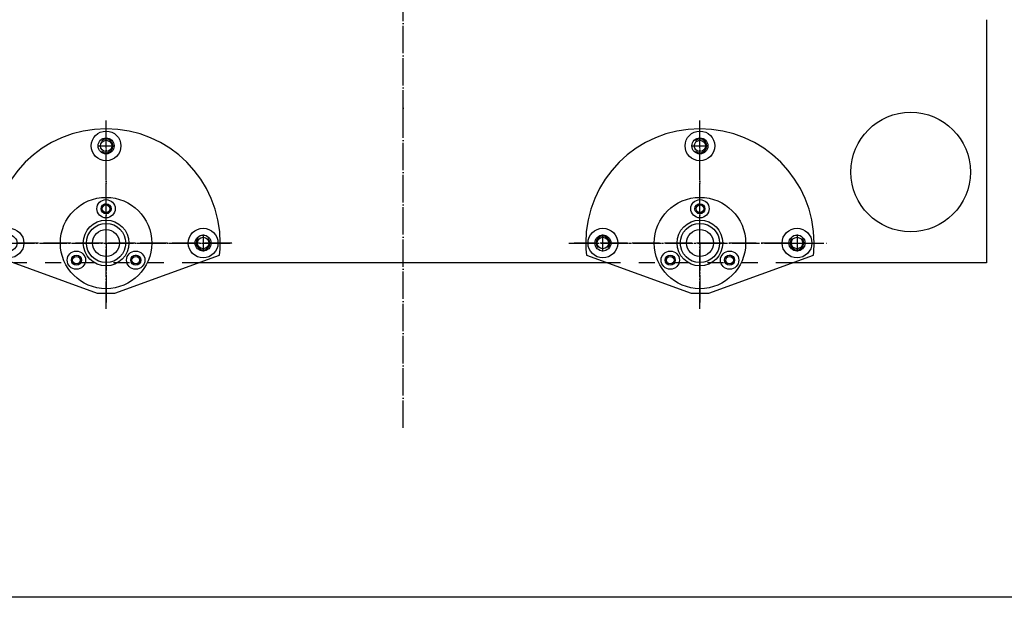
# Model space of a CAD drawing. Extents: x -1765 to 4890, y -3481 to 1222.
# Tile 90 of 98: x 4114 to 4545, y -2170 to -1917. Entities that reach past the tile are written whole.
import ezdxf

# ---------------------------------------------------------------- set-up
doc = ezdxf.new("R2010")
doc.units = 0
doc.linetypes.add('DASHED', pattern=[15, 7, -8])
doc.linetypes.add('DOT_CENTER', pattern=[14, 12, -1, 0, -1])
doc.layers.add('1', color=7, linetype='CONTINUOUS')

# ---------------------------------------------------------------- blocks, each defined once
blk = doc.blocks.new('TEXT__271', base_point=(-2000, -2800))
at = {"layer": '1', "color": 1, "linetype": 'CONTINUOUS'}
blk.add_line((4800, -2170), (400, -2170), dxfattribs=at)
blk = doc.blocks.new('PIN__440', base_point=(4392.06, -2034.88))
at = {"layer": '1', "color": 4, "linetype": 'CONTINUOUS'}
for centre, radius in [((4412.06, -2014.88), 20), ((4412.06, -1999.88), 4), ((4412.06, -1999.88), 2.2), ((4412.06, -2014.88), 10), ((4412.06, -2014.88), 8.6), ((4412.06, -2014.88), 5.9), ((4399.07, -2022.38), 4), ((4399.07, -2022.38), 2.2), ((4425.05, -2022.38), 4), ((4425.05, -2022.38), 2.2)]:
    blk.add_circle(centre, radius, dxfattribs=at)
blk = doc.blocks.new('FV__441', base_point=(4412.06, -2014.88))
at = {"layer": '1', "color": 6, "linetype": 'DOT_CENTER'}
for p, q in [((4412.06, -2014.88), (4412.06, -1962.23)), ((4354.69, -2014.88), (4412.06, -2014.88)), ((4412.06, -2014.88), (4467.7, -2014.88)), ((4412.06, -2014.88), (4412.06, -2041.02))]:
    blk.add_line(p, q, dxfattribs=at)
at = {"layer": '1', "color": 6, "linetype": 'CONTINUOUS'}
for p, q in [((4362.35, -2020.2), (4408.18, -2036.88)), ((4415.94, -2036.88), (4461.78, -2020.2)), ((4408.18, -2036.88), (4415.94, -2036.88))]:
    blk.add_line(p, q, dxfattribs=at)
for centre, radius in [((4412.06, -1972.38), 6.5), ((4412.06, -1972.38), 3.5), ((4412.06, -1999.88), 1.65), ((4369.56, -2014.88), 6.5), ((4412.06, -2014.88), 10), ((4454.56, -2014.88), 6.5), ((4369.56, -2014.88), 3.5), ((4454.56, -2014.88), 3.5), ((4399.07, -2022.38), 1.65), ((4425.05, -2022.38), 1.65)]:
    blk.add_circle(centre, radius, dxfattribs=at)
for centre, radius, start, end in [((4412.06, -2014.88), 50, 90, 180), ((4412.06, -2014.88), 50, 0, 90), ((4412.06, -1999.88), 2, -157.6264, 90), ((4412.06, -1999.88), 2, 90, 118.7656), ((4412.06, -2014.88), 50, 180, -173.8961), ((4412.06, -2014.88), 50, -6.1039, 0), ((4399.07, -2022.38), 2, 139.5052, -90), ((4399.07, -2022.38), 2, -90, 59.2551), ((4425.05, -2022.38), 2, -90, 95.2637), ((4425.05, -2022.38), 2, -176.1751, -90)]:
    blk.add_arc(centre, radius, start, end, dxfattribs=at)
at = {"layer": '1'}
blk.add_blockref('PIN__440', (4392.06, -2034.88), dxfattribs=at)
blk = doc.blocks.new('PIN__442', base_point=(4132.06, -2034.88))
at = {"layer": '1', "color": 4, "linetype": 'CONTINUOUS'}
for centre, radius in [((4152.06, -2014.88), 20), ((4152.06, -1999.88), 4), ((4152.06, -1999.88), 2.2), ((4152.06, -2014.88), 10), ((4152.06, -2014.88), 8.6), ((4152.06, -2014.88), 5.9), ((4139.07, -2022.38), 4), ((4139.07, -2022.38), 2.2), ((4165.05, -2022.38), 4), ((4165.05, -2022.38), 2.2)]:
    blk.add_circle(centre, radius, dxfattribs=at)
blk = doc.blocks.new('FV__443', base_point=(4152.06, -2014.88))
at = {"layer": '1', "color": 6, "linetype": 'DOT_CENTER'}
for p, q in [((4152.06, -2014.88), (4152.06, -1962.23)), ((4094.69, -2014.88), (4152.06, -2014.88)), ((4152.06, -2014.88), (4152.06, -2041.02)), ((4152.06, -2014.88), (4207.7, -2014.88))]:
    blk.add_line(p, q, dxfattribs=at)
at = {"layer": '1', "color": 6, "linetype": 'CONTINUOUS'}
for p, q in [((4102.35, -2020.2), (4148.18, -2036.88)), ((4155.94, -2036.88), (4201.78, -2020.2)), ((4148.18, -2036.88), (4155.94, -2036.88))]:
    blk.add_line(p, q, dxfattribs=at)
for centre, radius in [((4152.06, -1972.38), 6.5), ((4152.06, -1972.38), 3.5), ((4152.06, -1999.88), 1.65), ((4109.56, -2014.88), 6.5), ((4152.06, -2014.88), 10), ((4194.56, -2014.88), 6.5), ((4109.56, -2014.88), 3.5), ((4194.56, -2014.88), 3.5), ((4139.07, -2022.38), 1.65), ((4165.05, -2022.38), 1.65)]:
    blk.add_circle(centre, radius, dxfattribs=at)
for centre, radius, start, end in [((4152.06, -2014.88), 50, 90, 180), ((4152.06, -2014.88), 50, 0, 90), ((4152.06, -1999.88), 2, -157.6264, 90), ((4152.06, -1999.88), 2, 90, 118.7656), ((4152.06, -2014.88), 50, 180, -173.8961), ((4152.06, -2014.88), 50, -6.1039, 0), ((4139.07, -2022.38), 2, 139.5052, -90), ((4139.07, -2022.38), 2, -90, 59.2551), ((4165.05, -2022.38), 2, -90, 95.2637), ((4165.05, -2022.38), 2, -176.1751, -90)]:
    blk.add_arc(centre, radius, start, end, dxfattribs=at)
at = {"layer": '1'}
blk.add_blockref('PIN__442', (4132.06, -2034.88), dxfattribs=at)
blk = doc.blocks.new('HEADPLATE_EG__446', base_point=(3734.3, -2091.02))
at = {"layer": '1', "color": 1, "linetype": 'DOT_CENTER'}
for p, q in [((4282.06, -1960), (4282.06, -1483.75)), ((4282.06, -2095.77), (4282.06, -1953.19)), ((4152.06, -2043.77), (4152.06, -1961.14)), ((4412.06, -2043.77), (4412.06, -1961.14)), ((4148.31, -1972.38), (4155.81, -1972.38)), ((4408.31, -1972.38), (4415.81, -1972.38)), ((4194.56, -2011.13), (4194.56, -2018.63)), ((4369.56, -2018.63), (4369.56, -2011.13)), ((4454.56, -2011.13), (4454.56, -2018.63)), ((4207.12, -2014.88), (4113.31, -2014.88)), ((4450.81, -2014.88), (4357, -2014.88)), ((4450.81, -2014.88), (4465.52, -2014.88))]:
    blk.add_line(p, q, dxfattribs=at)
at = {"layer": '1', "color": 7, "linetype": 'CONTINUOUS'}
for p, q in [((4537.59, -1917.1), (4537.59, -2023.63)), ((4371.78, -2023.63), (4192.34, -2023.63)), ((4537.59, -2023.63), (4452.34, -2023.63))]:
    blk.add_line(p, q, dxfattribs=at)
at = {"layer": '1', "color": 7, "linetype": 'DASHED'}
for p, q in [((4192.34, -2023.63), (4111.78, -2023.63)), ((4452.34, -2023.63), (4371.78, -2023.63))]:
    blk.add_line(p, q, dxfattribs=at)
at = {"layer": '1', "color": 7, "linetype": 'CONTINUOUS'}
for centre, radius in [((4504.31, -1983.8), 26.16), ((4152.06, -1972.38), 2.5), ((4412.06, -1972.38), 2.5), ((4194.56, -2014.88), 2.5), ((4369.56, -2014.88), 2.5), ((4454.56, -2014.88), 2.5)]:
    blk.add_circle(centre, radius, dxfattribs=at)
at = {"layer": '1', "color": 1, "linetype": 'CONTINUOUS'}
for centre, start, end in [((4152.06, -1972.38), -130.8415, 131.7276), ((4412.06, -1972.38), -130.8415, 131.7276), ((4194.56, -2014.88), 139.1585, 41.7276), ((4369.56, -2014.88), -40.8415, -138.2724), ((4454.56, -2014.88), 139.1585, 41.7276)]:
    blk.add_arc(centre, 3, start, end, dxfattribs=at)
at = {"layer": '1'}
for name, p in [('FV__443', (4152.06, -2014.88)), ('FV__441', (4412.06, -2014.88))]:
    blk.add_blockref(name, p, dxfattribs=at)

msp = doc.modelspace()

# ---------------------------------------------------------------- block references
at = {"layer": '1'}
for name, p in [('TEXT__271', (-2000, -2800)), ('HEADPLATE_EG__446', (3734.3, -2091.02))]:
    msp.add_blockref(name, p, dxfattribs=at)

doc.saveas('drawing.dxf')
